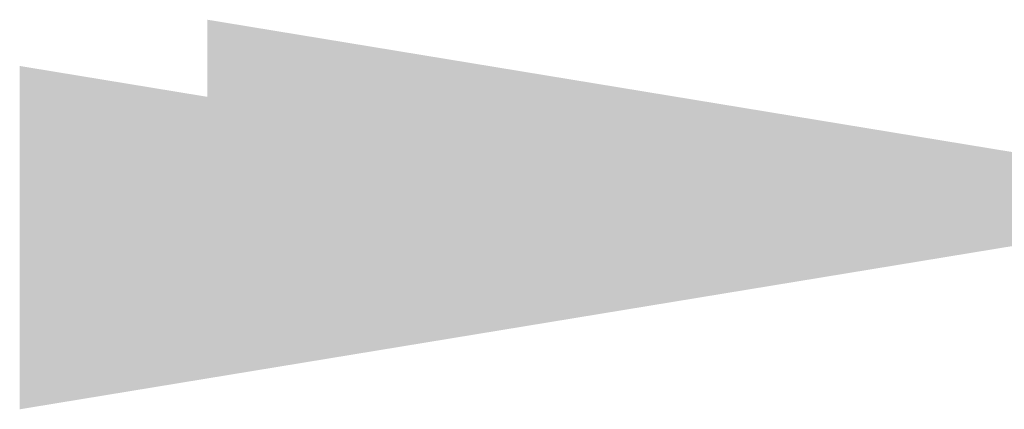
# Model space of a CAD drawing. Header units: inches. Extents: x -1841658761 to 3039153, y 1727 to 2165588347.
# Tile 2 of 38: x 9087 to 9700, y 4307 to 4550. Entities that reach past the tile are written whole.
import ezdxf

# ---------------------------------------------------------------- set-up
doc = ezdxf.new("R2010")
doc.units = ezdxf.units.IN
doc.header["$MEASUREMENT"] = 0
doc.linetypes.add('CENTER', pattern=[50.8, 31.75, -6.35, 6.35, -6.35])
doc.layers.add('CENTER', color=3, linetype='CENTER')
doc.layers.add('STEEL', color=12, linetype='Continuous', lineweight=35)
doc.styles.add('ROMANS', font='romans.shx', dxfattribs={"height": 2.2})
doc.dimstyles.new('ROMANS', dxfattribs={"dimtxt": 650, "dimasz": 650, "dimexe": 325, "dimexo": 325, "dimgap": 325, "dimtad": 1, "dimdec": 0, "dimzin": 9, "dimdsep": 46, "dimtxsty": 'ROMANS', "dimcen": 325, "dimclrd": 4, "dimclre": 4, "dimclrt": 6, "dimadec": 0, "dimazin": 0, "dimtfac": 1, "dimtdec": 0, "dimtmove": 0, "dimatfit": 3, "dimfxl": 1, "dimtolj": 1, "dimtzin": 9, "dimarcsym": 0})

msp = doc.modelspace()

# ---------------------------------------------------------------- leaders
at = {"layer": 'CENTER', "color": 0, "linetype": 'Continuous'}
msp.add_leader([(9853.69507, 4442.90373), (9812.41344, 4442.90373)], dimstyle='ROMANS', override={"dimtxt": 750, "dimlfac": 0.5, "dimdle": 325, "dimclrt": 2, "dimfxl": 100, "dimfxlon": 1}, dxfattribs=at)
at = {"layer": 'STEEL', "linetype": 'ByBlock', "lineweight": -3, "ltscale": 1.25}
msp.add_leader([(9736.91221, 4414.09907, 38.69913), (9722.6337, 4414.09907, 38.69913)], dimstyle='ROMANS', override={"dimfxl": 0.18}, dxfattribs=at)

doc.saveas('drawing.dxf')
